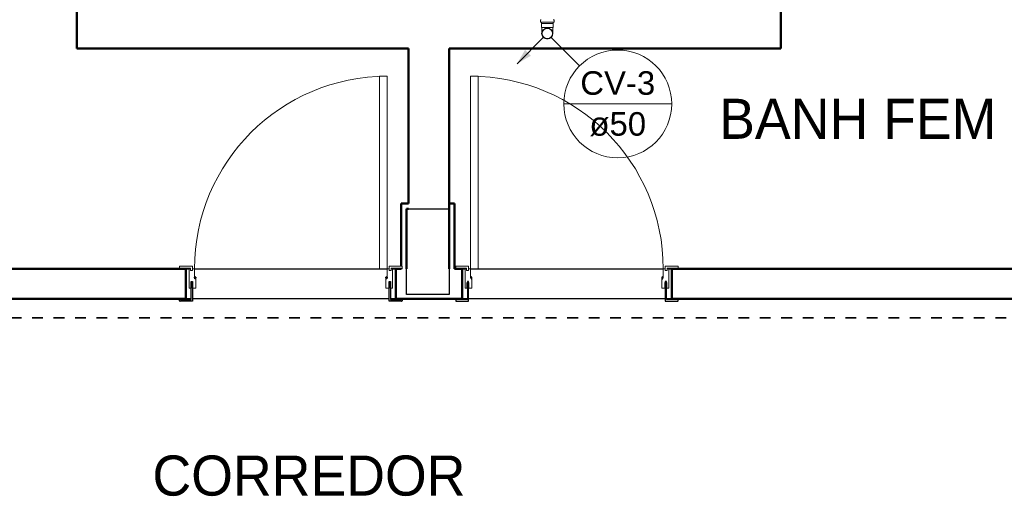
# Model space of a CAD drawing. Header units: millimetres. Extents: x 567 to 934, y -1 to 364.
# Tile 132 of 256: x 620.89 to 630.09, y 101.17 to 105.62. Entities that reach past the tile are written whole.
import ezdxf

# ---------------------------------------------------------------- set-up
doc = ezdxf.new("R2010")
doc.units = ezdxf.units.MM
doc.header["$MEASUREMENT"] = 0
doc.linetypes.add('NULL', pattern=[0])
doc.linetypes.add('Projeção', pattern=[0.0065, 0.005, -0.0015])
for name, color, linetype, lineweight in [('A-ANNO-SYMB', 7, 'Continuous', 9), ('A-AREA-IDEN', 7, 'Continuous', 9), ('A-WALL', 7, 'Continuous', 25), ('ARQ-ALV-REB', 7, 'Continuous', 18), ('ARQ-ESQUAD', 7, 'Continuous', 25), ('CV-Condutos', 14, 'Continuous', 25), ('CV-Indicação coluna', 14, 'Continuous', 13), ('S-COLS', 7, 'Continuous', 13), ('Simbolos', 14, 'Continuous', 20), ('Simbolos_int', 14, 'Continuous', 15)]:
    doc.layers.add(name, color=color, linetype=linetype, lineweight=lineweight)
doc.styles.add('Arial', font='arial.ttf')
doc.styles.add('Humnst777 BlkCn BT_1', font='txt', dxfattribs={"height": 0.1875})

msp = doc.modelspace()

# ---------------------------------------------------------------- hatches: boundary and pattern name
at = {"layer": 'CV-Condutos', "linetype": 'Continuous'}
msp.add_hatch(color=11, dxfattribs=at).paths.add_polyline_path([(625.5328, 105.2113), (625.6627, 105.2863), (625.6078, 105.3412)])

# ---------------------------------------------------------------- linework, layer by layer
at = {"layer": 'A-ANNO-SYMB', "color": 8, "linetype": 'Projeção', "lineweight": 35}
msp.add_line((631.7027, 102.8339), (617.9721, 102.8339), dxfattribs=at)
at = {"layer": 'A-WALL', "color": 8, "lineweight": 50}
for p, q in [((621.4191, 106.1342), (621.4191, 105.3542)), ((627.9991, 105.3542), (627.9991, 106.1342)), ((621.4191, 105.3542), (624.5191, 105.3542)), ((624.5191, 105.3542), (624.5191, 103.905)), ((624.8991, 103.855), (624.8991, 105.3542)), ((624.8991, 105.3542), (627.9991, 105.3542)), ((624.4498, 103.905), (624.4498, 103.3182)), ((624.5191, 103.905), (624.4498, 103.905)), ((624.9498, 103.905), (624.8998, 103.905)), ((624.8998, 103.905), (624.8998, 103.2942)), ((624.9498, 103.2942), (624.9498, 103.905)), ((624.4998, 103.2942), (624.4998, 103.855)), ((624.4998, 103.855), (624.5191, 103.855)), ((622.3801, 103.2942), (617.9191, 103.2942)), ((622.4391, 103.2942), (622.3821, 103.2942)), ((622.4391, 103.0142), (622.4391, 103.2942)), ((624.4498, 103.2942), (624.3991, 103.2942)), ((624.3991, 103.2942), (624.3991, 103.0142)), ((624.4498, 103.2991), (624.4498, 103.2942)), ((624.9601, 103.2942), (624.9498, 103.2942)), ((625.0191, 103.2942), (624.9621, 103.2942)), ((625.0191, 103.0142), (625.0191, 103.2942)), ((627.0361, 103.2942), (626.9791, 103.2942)), ((626.9791, 103.2942), (626.9791, 103.0142)), ((631.2198, 103.2942), (627.0381, 103.2942)), ((617.4391, 103.0142), (622.3801, 103.0142)), ((622.3821, 103.0142), (622.4391, 103.0142)), ((624.3991, 103.0142), (624.4561, 103.0142)), ((624.4581, 103.0142), (624.9601, 103.0142)), ((624.9621, 103.0142), (625.0191, 103.0142)), ((626.9791, 103.0142), (627.0361, 103.0142)), ((627.0381, 103.0142), (632.2091, 103.0142))]:
    msp.add_line(p, q, dxfattribs=at)
at = {"layer": 'A-WALL', "color": 8}
for p, q in [((624.5191, 103.855), (624.8991, 103.855)), ((622.4391, 103.2942), (622.4681, 103.2942)), ((622.5191, 103.2942), (624.3191, 103.2942)), ((624.3701, 103.2942), (624.3991, 103.2942)), ((624.4998, 103.055), (624.4998, 103.2942)), ((624.8998, 103.2942), (624.8998, 103.055)), ((625.0191, 103.2942), (625.0481, 103.2942)), ((625.0991, 103.2942), (626.8991, 103.2942)), ((626.9501, 103.2942), (626.9791, 103.2942)), ((624.8998, 103.055), (624.4998, 103.055)), ((622.4887, 103.0142), (622.4391, 103.0142)), ((624.3381, 103.0142), (622.5001, 103.0142)), ((624.3991, 103.0142), (624.3495, 103.0142)), ((625.0687, 103.0142), (625.0191, 103.0142)), ((626.9181, 103.0142), (625.0801, 103.0142)), ((626.9791, 103.0142), (626.9295, 103.0142))]:
    msp.add_line(p, q, dxfattribs=at)
at = {"layer": 'ARQ-ALV-REB', "color": 8}
for p, q in [((624.3991, 103.2942), (624.3991, 103.2942)), ((626.9791, 103.2942), (626.9791, 103.2942))]:
    msp.add_line(p, q, dxfattribs=at)
at = {"layer": 'ARQ-ESQUAD', "color": 8, "lineweight": 13}
for p, q in [((624.2491, 103.2942), (624.2491, 105.0942)), ((624.2491, 105.0942), (624.3191, 105.0942)), ((624.3191, 105.0942), (624.3191, 103.2942)), ((625.1691, 105.0942), (625.0991, 105.0942)), ((625.0991, 105.0942), (625.0991, 103.2942)), ((625.1691, 103.2942), (625.1691, 105.0942)), ((622.3801, 103.2942), (622.3801, 103.3142)), ((622.3821, 103.2942), (622.3801, 103.2942)), ((622.3911, 103.3012), (622.3821, 103.2942)), ((622.3841, 103.3182), (622.5001, 103.3182)), ((622.4821, 103.3012), (622.3911, 103.3012)), ((622.4681, 103.2942), (622.4821, 103.2942)), ((622.4681, 103.1142), (622.4681, 103.2942)), ((622.4821, 103.2942), (622.4821, 103.3012)), ((622.4821, 103.2782), (622.4821, 103.3012)), ((622.5001, 103.2782), (622.4821, 103.2782)), ((622.5001, 103.3182), (622.5001, 103.2942)), ((622.5001, 103.2942), (622.5191, 103.2942)), ((622.5001, 103.2782), (622.5001, 103.2942)), ((622.5191, 103.2942), (622.5191, 103.2091)), ((624.3191, 103.2942), (624.2491, 103.2942)), ((624.3191, 103.2942), (624.3381, 103.2942)), ((624.3191, 103.2091), (624.3191, 103.2942)), ((624.3381, 103.3182), (624.4541, 103.3182)), ((624.3381, 103.2942), (624.3381, 103.3182)), ((624.3381, 103.2782), (624.3381, 103.2942)), ((624.3381, 103.2782), (624.3561, 103.2782)), ((624.3561, 103.3012), (624.3561, 103.2942)), ((624.4471, 103.3012), (624.3561, 103.3012)), ((624.3561, 103.2782), (624.3561, 103.3012)), ((624.3561, 103.2942), (624.3701, 103.2942)), ((624.3701, 103.2942), (624.3701, 103.1142)), ((624.4561, 103.2942), (624.4471, 103.3012)), ((624.4581, 103.2942), (624.4561, 103.2942)), ((624.4581, 103.3142), (624.4581, 103.2942)), ((624.9601, 103.3142), (624.9601, 103.2942)), ((624.9601, 103.2942), (624.9621, 103.2942)), ((624.9621, 103.2942), (624.9711, 103.3012)), ((625.0801, 103.3182), (624.9641, 103.3182)), ((624.9711, 103.3012), (625.0621, 103.3012)), ((625.0621, 103.2942), (625.0481, 103.2942)), ((625.0481, 103.2942), (625.0481, 103.1142)), ((625.0621, 103.3012), (625.0621, 103.2942)), ((625.0621, 103.2782), (625.0621, 103.3012)), ((625.0801, 103.2782), (625.0621, 103.2782)), ((625.0801, 103.2942), (625.0801, 103.3182)), ((625.0991, 103.2942), (625.0801, 103.2942)), ((625.0801, 103.2782), (625.0801, 103.2942)), ((625.0991, 103.2942), (625.1691, 103.2942)), ((625.0991, 103.2091), (625.0991, 103.2942)), ((626.9181, 103.2942), (626.8991, 103.2942)), ((626.8991, 103.2942), (626.8991, 103.2091)), ((627.0341, 103.3182), (626.9181, 103.3182)), ((626.9181, 103.3182), (626.9181, 103.2942)), ((626.9181, 103.2782), (626.9181, 103.2942)), ((626.9181, 103.2782), (626.9361, 103.2782)), ((626.9361, 103.2942), (626.9361, 103.3012)), ((626.9361, 103.3012), (627.0271, 103.3012)), ((626.9361, 103.2782), (626.9361, 103.3012)), ((626.9501, 103.2942), (626.9361, 103.2942)), ((626.9501, 103.1142), (626.9501, 103.2942)), ((627.0271, 103.3012), (627.0361, 103.2942)), ((627.0361, 103.2942), (627.0381, 103.2942)), ((627.0381, 103.2942), (627.0381, 103.3142)), ((622.5321, 103.2091), (622.5321, 103.1142)), ((624.3061, 103.1142), (624.3061, 103.2091)), ((625.1121, 103.1142), (625.1121, 103.2091)), ((626.8861, 103.2091), (626.8861, 103.1142)), ((622.4879, 103.1142), (622.4681, 103.1142)), ((622.5321, 103.1142), (622.5001, 103.1142)), ((624.3381, 103.1142), (624.3061, 103.1142)), ((624.3701, 103.1142), (624.3503, 103.1142)), ((625.0481, 103.1142), (625.0679, 103.1142)), ((625.0801, 103.1142), (625.1121, 103.1142)), ((626.8861, 103.1142), (626.9181, 103.1142)), ((626.9303, 103.1142), (626.9501, 103.1142))]:
    msp.add_line(p, q, dxfattribs=at)
at = {"layer": 'ARQ-ESQUAD', "color": 8}
for p, q in [((622.4879, 103.1662), (622.4879, 103.1142)), ((622.5001, 103.1662), (622.4879, 103.1662)), ((622.4887, 103.1742), (622.5001, 103.1742)), ((622.4887, 103.0082), (622.4887, 103.1742)), ((622.5001, 103.1742), (622.5001, 102.9902)), ((622.5001, 103.1142), (622.5001, 103.1662)), ((622.5191, 103.2091), (622.5191, 103.2165)), ((622.5234, 103.2091), (622.5191, 103.2091)), ((622.5191, 103.2091), (622.5321, 103.2091)), ((622.5234, 103.2008), (622.5234, 103.2091)), ((622.5278, 103.2008), (622.5234, 103.2008)), ((622.5321, 103.2091), (622.5278, 103.2091)), ((622.5278, 103.2091), (622.5278, 103.2008)), ((622.5321, 103.2165), (622.5321, 103.2091)), ((624.3061, 103.2091), (624.3061, 103.2165)), ((624.3104, 103.2091), (624.3061, 103.2091)), ((624.3061, 103.2091), (624.3191, 103.2091)), ((624.3104, 103.2008), (624.3104, 103.2091)), ((624.3148, 103.2008), (624.3104, 103.2008)), ((624.3148, 103.2091), (624.3148, 103.2008)), ((624.3191, 103.2091), (624.3148, 103.2091)), ((624.3191, 103.2165), (624.3191, 103.2091)), ((624.3381, 103.1742), (624.3495, 103.1742)), ((624.3381, 102.9902), (624.3381, 103.1742)), ((624.3381, 103.1662), (624.3381, 103.1142)), ((624.3503, 103.1662), (624.3381, 103.1662)), ((624.3495, 103.1742), (624.3495, 103.0082)), ((624.3503, 103.1142), (624.3503, 103.1662)), ((625.0679, 103.1142), (625.0679, 103.1662)), ((625.0679, 103.1662), (625.0801, 103.1662)), ((625.0801, 103.1742), (625.0687, 103.1742)), ((625.0687, 103.1742), (625.0687, 103.0082)), ((625.0801, 102.9902), (625.0801, 103.1742)), ((625.0801, 103.1662), (625.0801, 103.1142)), ((625.0991, 103.2165), (625.0991, 103.2091)), ((625.0991, 103.2091), (625.1034, 103.2091)), ((625.1121, 103.2091), (625.0991, 103.2091)), ((625.1034, 103.2091), (625.1034, 103.2008)), ((625.1034, 103.2008), (625.1078, 103.2008)), ((625.1078, 103.2091), (625.1121, 103.2091)), ((625.1078, 103.2008), (625.1078, 103.2091)), ((625.1121, 103.2091), (625.1121, 103.2165)), ((626.8861, 103.2165), (626.8861, 103.2091)), ((626.8861, 103.2091), (626.8904, 103.2091)), ((626.8991, 103.2091), (626.8861, 103.2091)), ((626.8904, 103.2091), (626.8904, 103.2008)), ((626.8904, 103.2008), (626.8948, 103.2008)), ((626.8948, 103.2008), (626.8948, 103.2091)), ((626.8948, 103.2091), (626.8991, 103.2091)), ((626.8991, 103.2091), (626.8991, 103.2165)), ((626.9295, 103.1742), (626.9181, 103.1742)), ((626.9181, 103.1742), (626.9181, 102.9902)), ((626.9181, 103.1142), (626.9181, 103.1662)), ((626.9181, 103.1662), (626.9303, 103.1662)), ((626.9295, 103.0082), (626.9295, 103.1742)), ((626.9303, 103.1662), (626.9303, 103.1142)), ((622.3801, 103.0142), (622.3821, 103.0142)), ((622.3801, 102.9942), (622.3801, 103.0142)), ((622.3821, 103.0142), (622.3911, 103.0082)), ((622.5001, 102.9902), (622.3841, 102.9902)), ((622.3911, 103.0082), (622.4887, 103.0082)), ((624.4541, 102.9902), (624.3381, 102.9902)), ((624.3495, 103.0082), (624.4471, 103.0082)), ((624.4471, 103.0082), (624.4561, 103.0142)), ((624.4561, 103.0142), (624.4581, 103.0142)), ((624.4581, 103.0142), (624.4581, 102.9942)), ((624.9601, 103.0142), (624.9601, 102.9942)), ((624.9621, 103.0142), (624.9601, 103.0142)), ((624.9711, 103.0082), (624.9621, 103.0142)), ((624.9641, 102.9902), (625.0801, 102.9902)), ((625.0687, 103.0082), (624.9711, 103.0082)), ((626.9181, 102.9902), (627.0341, 102.9902)), ((627.0271, 103.0082), (626.9295, 103.0082)), ((627.0361, 103.0142), (627.0271, 103.0082)), ((627.0381, 103.0142), (627.0361, 103.0142)), ((627.0381, 102.9942), (627.0381, 103.0142))]:
    msp.add_line(p, q, dxfattribs=at)
at = {"layer": 'ARQ-ESQUAD', "color": 8, "lineweight": 13}
for centre, radius, start, end in [((624.3191, 103.2942), 1.8, 90, 180), ((625.0991, 103.2942), 1.8, 360, 90), ((622.3841, 103.3142), 0.004, 90, 180), ((624.4541, 103.3142), 0.004, 0, 90), ((624.9641, 103.3142), 0.004, 90, 180), ((627.0341, 103.3142), 0.004, 0, 90)]:
    msp.add_arc(centre, radius, start, end, dxfattribs=at)
at = {"layer": 'ARQ-ESQUAD', "color": 8}
for centre, radius, start, end in [((622.5256, 103.2083), 0.0105, 51.72399, 128.27601), ((624.3126, 103.2083), 0.0105, 51.72399, 128.27601), ((625.1056, 103.2083), 0.0105, 51.72399, 128.27601), ((626.8926, 103.2083), 0.0105, 51.72399, 128.27601), ((622.3841, 102.9942), 0.004, 180, 270), ((624.4541, 102.9942), 0.004, 270, 0), ((624.9641, 102.9942), 0.004, 180, 270), ((627.0341, 102.9942), 0.004, 270, 360)]:
    msp.add_arc(centre, radius, start, end, dxfattribs=at)
at = {"layer": 'CV-Condutos'}
msp.add_lwpolyline([(625.7803, 105.4588), (625.5328, 105.2113)], dxfattribs=at)
msp.add_circle((625.8157, 105.4942), 0.05, dxfattribs=at)
at = {"layer": 'CV-Indicação coluna'}
for p, q in [((626.1178, 105.192), (625.8515, 105.4583)), ((625.9702, 104.8355), (626.9784, 104.8355))]:
    msp.add_line(p, q, dxfattribs=at)
msp.add_circle((626.4743, 104.8355), 0.5041, dxfattribs=at)
msp.add_circle((626.4743, 104.8355), 0.5041, dxfattribs=at)
at = {"layer": 'S-COLS', "color": 8}
for p, q in [((624.5191, 103.855), (624.4998, 103.855)), ((624.4998, 103.855), (624.4998, 103.2942)), ((624.8991, 103.855), (624.5191, 103.855)), ((624.8998, 103.855), (624.8991, 103.855)), ((624.8998, 103.2942), (624.8998, 103.855)), ((624.4998, 103.2942), (624.4998, 103.055)), ((624.8998, 103.055), (624.8998, 103.2942)), ((624.4998, 103.055), (624.8998, 103.055))]:
    msp.add_line(p, q, dxfattribs=at)
at = {"layer": 'Simbolos'}
for p, q in [((625.7521, 105.62), (625.7521, 105.6025)), ((625.7535, 105.6219), (625.7595, 105.6235)), ((625.7539, 105.6005), (625.7591, 105.6)), ((625.761, 105.598), (625.761, 105.5887)), ((625.761, 105.5887), (625.7614, 105.5883)), ((625.7614, 105.5883), (625.7614, 105.5547)), ((625.7614, 105.5547), (625.765, 105.5511)), ((625.765, 105.5511), (625.765, 105.4942)), ((625.87, 105.5547), (625.8664, 105.5511)), ((625.8664, 105.5511), (625.8664, 105.4942)), ((625.8704, 105.5887), (625.87, 105.5883)), ((625.87, 105.5883), (625.87, 105.5547)), ((625.8704, 105.598), (625.8704, 105.5887)), ((625.8778, 105.6219), (625.8718, 105.6235)), ((625.8774, 105.6005), (625.8722, 105.6)), ((625.8793, 105.62), (625.8793, 105.6025))]:
    msp.add_line(p, q, dxfattribs=at)
for points in [[(625.7535, 105.6219), (625.7533, 105.6218), (625.753, 105.6217), (625.7528, 105.6215), (625.7526, 105.6213), (625.7524, 105.6211), (625.7522, 105.6208), (625.7521, 105.6206), (625.7521, 105.6203), (625.7521, 105.62)], [(625.7521, 105.6025), (625.7521, 105.6021), (625.7522, 105.6018), (625.7523, 105.6015), (625.7525, 105.6013), (625.7527, 105.601), (625.753, 105.6008), (625.7532, 105.6006), (625.7536, 105.6005), (625.7539, 105.6005)], [(625.761, 105.598), (625.7609, 105.5983), (625.7608, 105.5987), (625.7607, 105.599), (625.7605, 105.5992), (625.7603, 105.5995), (625.7601, 105.5997), (625.7598, 105.5998), (625.7595, 105.6), (625.7591, 105.6)], [(625.8722, 105.6), (625.8719, 105.6), (625.8715, 105.5998), (625.8713, 105.5997), (625.871, 105.5995), (625.8708, 105.5992), (625.8706, 105.599), (625.8705, 105.5987), (625.8704, 105.5983), (625.8704, 105.598)], [(625.8774, 105.6005), (625.8778, 105.6005), (625.8781, 105.6006), (625.8784, 105.6008), (625.8786, 105.601), (625.8788, 105.6013), (625.879, 105.6015), (625.8791, 105.6018), (625.8792, 105.6021), (625.8793, 105.6025)], [(625.8793, 105.62), (625.8792, 105.6203), (625.8792, 105.6206), (625.8791, 105.6208), (625.8789, 105.6211), (625.8787, 105.6213), (625.8785, 105.6215), (625.8783, 105.6217), (625.878, 105.6218), (625.8778, 105.6219)], [(625.765, 105.4942), (625.7657, 105.4854), (625.768, 105.4768), (625.7717, 105.4688), (625.7768, 105.4616), (625.7831, 105.4553), (625.7903, 105.4502), (625.7983, 105.4465), (625.8068, 105.4442), (625.8157, 105.4435), (625.8245, 105.4442), (625.833, 105.4465), (625.841, 105.4502), (625.8482, 105.4553), (625.8545, 105.4616), (625.8596, 105.4688), (625.8633, 105.4768), (625.8656, 105.4854), (625.8664, 105.4942)]]:
    msp.add_lwpolyline(points, dxfattribs=at)
at = {"layer": 'Simbolos_int'}
for p, q in [((625.761, 105.5999), (625.8704, 105.5999)), ((625.8704, 105.5887), (625.761, 105.5887)), ((625.8664, 105.5511), (625.765, 105.5511))]:
    msp.add_line(p, q, dxfattribs=at)

# ---------------------------------------------------------------- texts
at = {"layer": 'A-AREA-IDEN', "color": 8, "style": 'Humnst777 BlkCn BT_1'}
for s, p in [('BANH FEM', (627.4215, 104.5091)), ('CORREDOR', (622.126, 101.1729))]:
    msp.add_text(s, height=0.375, dxfattribs=at).set_placement(p)
at = {"layer": 'CV-Indicação coluna', "linetype": 'NULL', "char_height": 0.22, "attachment_point": 8, "line_spacing_factor": 0.6, "style": 'Arial'}
for s, insert, width in [('CV-3', (626.4743, 104.9181), 1.400488), ('ø50', (626.4743, 104.5329), 1.059085)]:
    msp.add_mtext(s, dxfattribs=dict(at, insert=insert, width=width))

doc.saveas('drawing.dxf')
